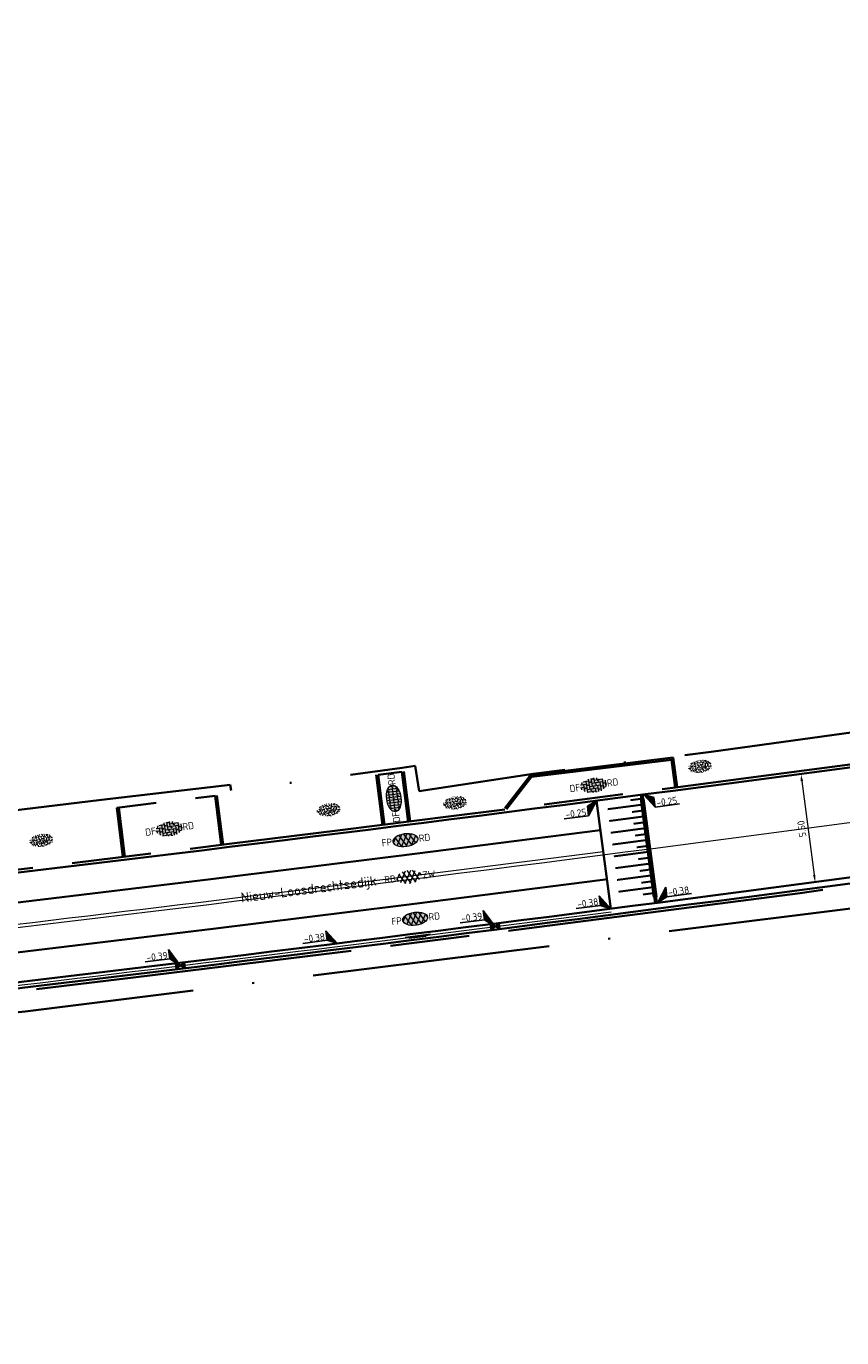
# Model space of a CAD drawing. Header units: metres. Extents: x 0 to 269924, y 0 to 933292.
# Tile 133 of 247: x 134138 to 134179, y 466501 to 466568. Entities that reach past the tile are written whole.
import ezdxf
from ezdxf import colors
from ezdxf.entities.mleader import LeaderData, LeaderLine
from ezdxf.enums import TextEntityAlignment as Align
from ezdxf.math import Vec2, Vec3

# ---------------------------------------------------------------- set-up
doc = ezdxf.new("R2010")
doc.units = ezdxf.units.M
for name, pattern in [('VH-OPSLUITBAND_100X200', [16, 8, -2, 4, -2]), ('VH-OPSLUITBAND_150X250', [24, 16, -2, 4, -2]), ('VW-1-1_STREEP', [2, 1, -1]), ('XX-HIDDEN', [4, 2, -2]), ('XX-PROJECTGRENS', [18, 12, -3, 0, -3])]:
    doc.linetypes.add(name, pattern=pattern)
doc.layers.add('N-WE-GR-GRAS-S', color=7, linetype='Continuous', lineweight=18, true_color=0x00a500)
doc.layers.add('N-WE-RI-HWA_KOLK-S', color=150, linetype='Continuous', lineweight=25, true_color=0x007fff)
for name, color, linetype, lineweight in [('N-WE-KG-GRENS_PROJECT-G', 7, 'XX-PROJECTGRENS', 35), ('N-WE-OG-BEBOUWING_STRAATNAAM-T25', 7, 'Continuous', 25), ('N-WE-VH-DREMPEL-G', 30, 'Continuous', 35), ('N-WE-VH-GOOT-S', 170, 'Continuous', 18), ('N-WE-VH-GOOT_STRAATBAKSTEEN-G', 170, 'Continuous', 35), ('N-WE-VH-KANTOPSLUITING_OPSLUITBAND_100X200-G', 150, 'VH-OPSLUITBAND_100X200', 35), ('N-WE-VH-KANTOPSLUITING_OPSLUITBAND_150X250-G', 150, 'VH-OPSLUITBAND_150X250', 35), ('N-WE-VH-KANTOPSLUITING_VOORKANTBAND-G', 50, 'Continuous', 35), ('N-WE-VH-MATERIAALGRENS-G', 7, 'XX-HIDDEN', 35), ('N-WE-VH-VERHARDING-T18', 10, 'Continuous', 18), ('N-WE-VH-VERHARDING_ASFALT-S', 7, 'Continuous', 18), ('N-WE-VH-VERHARDING_STRAATBAKSTEEN-S', 7, 'Continuous', 18), ('N-WE-VW-MARKERING_DWARS-G', 7, 'Continuous', 35), ('N-WE-VW-MARKERING_LANGS_STREEP_11_010-G', 7, 'VW-1-1_STREEP', 13), ('V-WE-VH-M', 7, 'Continuous', 18), ('X-XX-AL-HOOGTELABEL-S', 7, 'Continuous', 25)]:
    doc.layers.add(name, color=color, linetype=linetype, lineweight=lineweight)
doc.layers.add('X-XX-AL-HULPLIJN-G', color=30, linetype='Continuous', lineweight=18, plot=False)
doc.styles.add('NLCS-ISO', font='NLCS-ISO.ttf')
doc.styles.add('NLCS-ISO-M200-T18', font='NLCS-ISO.ttf', dxfattribs={"height": 0.36})
doc.styles.add('NLCS-ISO-M200-T25', font='NLCS-ISO.ttf', dxfattribs={"height": 0.5})
doc.dimstyles.new('NLCS-M200-T18-PIJL_L2_H2', dxfattribs={"dimscale": 0.2, "dimtxt": 2.5, "dimasz": 1.8, "dimexe": 2, "dimexo": 2, "dimgap": 0.7, "dimtad": 1, "dimzin": 0, "dimdsep": 46, "dimtxsty": 'NLCS-ISO-M200-T18', "dimcen": 0, "dimdle": 2, "dimclrd": 256, "dimclre": 256, "dimclrt": 10, "dimazin": 0, "dimtfac": 1, "dimtdec": 3, "dimtofl": 0, "dimtmove": 0, "dimatfit": 3, "dimfxl": 2, "dimfxlon": 1, "dimtfillclr": 256, "dimtolj": 1, "dimtzin": 0, "dimlwd": -1, "dimlwe": -1, "dimarcsym": 0})

# ---------------------------------------------------------------- blocks, each defined once
blk = doc.blocks.new('*U148')
for p, q in [((0, 0), (-2.52, -3.46)), ((-2.48, -1.06), (0, 0)), ((-2.52, -3.46), (-2.48, -1.06)), ((-8.73, -3.35), (-2.52, -3.46))]:
    blk.add_line(p, q)
blk.add_solid([(-2.48, -1.06), (0, 0), (-2.52, -3.46)])
at = {"style": 'NLCS-ISO'}
blk.add_attdef('...', text='', height=1.8, rotation=358.9842, dxfattribs=at).set_placement((-5.63, -3.83), align=Align.BOTTOM_CENTER)
blk = doc.blocks.new('*U149')
for p, q in [((-2.44, 1.23), (-2.4, 3.63)), ((-2.4, 3.63), (0, 0)), ((-8.64, 1.33), (-2.44, 1.23)), ((0, 0), (-2.44, 1.23))]:
    blk.add_line(p, q)
blk.add_solid([(-2.4, 3.63), (0, 0), (-2.44, 1.23)])
at = {"style": 'NLCS-ISO'}
blk.add_attdef('...', text='', height=1.8, rotation=359.0683, dxfattribs=at).set_placement((-5.55, 0.86), align=Align.BOTTOM_CENTER)
blk = doc.blocks.new('*D193')
at = {"layer": 'Defpoints', "color": 0, "transparency": 16777216}
for p in [(134173.014, 466529.384), (134177.938, 466524.483), (134173.729, 466523.931)]:
    blk.add_point(p, dxfattribs=at)
at = {"layer": 'V-WE-VH-M', "transparency": 16777216}
for p, q in [((134176.826, 466529.884), (134177.619, 466529.988)), ((134177.269, 466529.579), (134177.891, 466524.84)), ((134177.541, 466524.431), (134178.334, 466524.535))]:
    blk.add_line(p, q, dxfattribs=at)
for points in [[(134177.21, 466529.571), (134177.329, 466529.587), (134177.222, 466529.936)], [(134177.831, 466524.832), (134177.95, 466524.847), (134177.938, 466524.483)]]:
    blk.add_solid(points, dxfattribs=at)
at = {"layer": 'V-WE-VH-M', "color": 10, "transparency": 16777216, "insert": (134177.263, 466527.168), "char_height": 0.36, "attachment_point": 5, "rotation": 97.47304, "style": 'NLCS-ISO-M200-T18'}
blk.add_mtext('\\A1;5.50', dxfattribs=at)
blk = doc.blocks.new('SVH-GOOT_SYMBOOL-SO')
at = {"color": 7, "linetype": 'Continuous'}
for p, q in [((-0.206, 2.137), (-0.206, -2.217)), ((0, 2.669), (0, -2.669)), ((0.2, 3.125), (0.2, -3.359))]:
    blk.add_line(p, q, dxfattribs=at)
at = {"style": 'NLCS-ISO'}
blk.add_attdef('MATERIAAL', text='', height=1.8, dxfattribs=at).set_placement((-1.098, 0), align=Align.MIDDLE_RIGHT)
blk.add_attdef('KLEUR', text='', height=1.8, dxfattribs=at).set_placement((1.1, 0), align=Align.MIDDLE_LEFT)
blk = doc.blocks.new('*U219')
for p, q in [((2.44, -1.15), (0, 0)), ((0, 0), (2.4, -3.55)), ((2.4, -3.55), (2.44, -1.15)), ((8.6, -3.66), (2.4, -3.55))]:
    blk.add_line(p, q)
blk.add_solid([(2.44, -1.15), (0, 0), (2.4, -3.55)])
at = {"style": 'NLCS-ISO'}
blk.add_attdef('...', text='', height=1.8, rotation=358.9842, dxfattribs=at).set_placement((5.49, -4.03), align=Align.BOTTOM_CENTER)
blk = doc.blocks.new('*U218')
for p, q in [((2.52, 3.55), (0, 0)), ((2.48, 1.15), (2.52, 3.55)), ((0, 0), (2.48, 1.15)), ((8.68, 1.05), (2.48, 1.15))]:
    blk.add_line(p, q)
blk.add_solid([(2.52, 3.55), (0, 0), (2.48, 1.15)])
at = {"style": 'NLCS-ISO'}
blk.add_attdef('...', text='', height=1.8, rotation=359.0683, dxfattribs=at).set_placement((5.57, 0.68), align=Align.BOTTOM_CENTER)
blk = doc.blocks.new('*U520')
for p, q in [((-2.4, 2.1), (-2.33, 4.5)), ((-2.33, 4.5), (0, 0)), ((-8.6, 2.28), (-2.4, 2.1)), ((0, 0), (-2.4, 2.1))]:
    blk.add_line(p, q)
blk.add_solid([(-2.33, 4.5), (0, 0), (-2.4, 2.1)])
at = {"style": 'NLCS-ISO'}
blk.add_attdef('...', text='', height=1.8, rotation=358.377, dxfattribs=at).set_placement((-5.51, 1.77), align=Align.BOTTOM_CENTER)
blk = doc.blocks.new('N-SRI-KOLK_STRAAT_450X300-SO')
h = blk.add_hatch(color=256)
h.dxf.hatch_style = 1
h.paths.add_polyline_path([(0, 0), (-1.125, 0.75), (-1.125, -0.75)])
h.paths.add_polyline_path([(1.125, -0.75), (1.125, 0.75), (0, 0)])
for p, q in [((-1.125, -0.75), (1.125, 0.75)), ((1.125, -0.75), (-1.125, 0.75))]:
    blk.add_line(p, q)
at = {"flags": 128}
blk.add_lwpolyline([(-1.125, -0.75), (1.125, -0.75), (1.125, 0.75), (-1.125, 0.75)], close=True, dxfattribs=at)
blk = doc.blocks.new('SVH-SBS_DIKFORMAAT_ELLEBOOG_KL-SO')
h = blk.add_hatch(color=254)
edge = h.paths.add_edge_path()
edge.add_ellipse((1.09, 0.12), major_axis=(3.39, 0), ratio=0.533267, start_angle=0, end_angle=360)
for p, q in [((-2.3, 0), (-1.38, 0)), ((-2.13, 0.69), (-0.69, 0.69)), ((-1.38, 0.69), (-1.38, -1.12)), ((-1.35, 1.38), (0, 1.38)), ((-0.69, 1.38), (-0.69, -1.38)), ((0, 1.84), (0, -0.69)), ((0, 0), (2.76, 0)), ((0.69, 1.92), (0.69, 0)), ((0.69, 0.69), (3.45, 0.69)), ((1.38, 1.93), (1.38, 0.69)), ((1.38, 1.38), (3.54, 1.38)), ((2.07, 1.86), (2.07, 1.38)), ((2.76, 0.69), (2.76, -1.45)), ((3.45, 1.38), (3.45, -1.18)), ((4.14, 0.92), (4.14, -0.67)), ((4.14, 0), (4.48, 0)), ((-2.07, 0), (-2.07, -0.54)), ((-0.8, -1.38), (1.38, -1.38)), ((-0.69, -0.69), (2.07, -0.69)), ((0.69, -1.38), (0.69, -1.67)), ((1.38, -0.69), (1.38, -1.68)), ((2.07, 0), (2.07, -1.61)), ((2.76, -1.38), (2.98, -1.38)), ((3.45, -0.69), (4.12, -0.69))]:
    blk.add_line(p, q)
for centre in [(-0.35, 0.34), (0.34, 1.03), (1.03, 1.72), (1.72, 0.34), (2.41, 1.03), (3.79, 0.34), (-1.04, -0.35), (0.34, -1.04), (1.03, -0.35), (2.41, -1.04), (3.11, -0.35)]:
    blk.add_circle(centre, 0.0881)
for centre, start, end in [((-1.73, 1.03), 158.9124, 101.1902), ((1.72, -1.73), 59.0911, 132.3433)]:
    blk.add_arc(centre, 0.0881, start, end)
at = {"style": 'NLCS-ISO'}
blk.add_attdef('FORMAAT', text='', height=1.8, dxfattribs=at).set_placement((-2.3, 0.12), align=Align.MIDDLE_RIGHT)
blk.add_attdef('KLEUR', text='', height=1.8, dxfattribs=at).set_placement((4.49, 0.12), align=Align.MIDDLE_LEFT)
at = {"style": 'NLCS-ISO', "flags": 1}
blk.add_attdef('FUNCTIE', text='', height=1.8, dxfattribs=at).set_placement((0.12, -3.58), align=Align.MIDDLE_CENTER)
blk = doc.blocks.new('SVH-SBS_DIKFORMAAT_HALFST_KL-SO')
h = blk.add_hatch(color=254)
edge = h.paths.add_edge_path()
edge.add_ellipse((0.06, -0.03), major_axis=(3.39, 0), ratio=0.533267, start_angle=0, end_angle=360)
for p, q in [((-3.34, 0.03), (-3.11, 0.03)), ((-3.11, -0.69), (-3.11, 0.63)), ((-2.65, 1.06), (-2.42, 1.06)), ((-2.42, -1.27), (-2.42, 1.21)), ((-2.42, 0.03), (-1.73, 0.03)), ((-1.73, -1.57), (-1.73, 1.51)), ((-1.73, 1.06), (-1.04, 1.06)), ((-1.04, -1.74), (-1.04, 1.69)), ((-1.04, 0.03), (-0.35, 0.03)), ((-0.35, -1.83), (-0.35, 1.77)), ((-0.35, 1.06), (0.34, 1.06)), ((0.34, -1.83), (0.34, 1.78)), ((0.34, 0.03), (1.03, 0.03)), ((1.03, -1.76), (1.03, 1.71)), ((1.03, 1.06), (1.72, 1.06)), ((1.72, -1.6), (1.72, 1.55)), ((1.72, 0.03), (2.41, 0.03)), ((2.41, -1.33), (2.41, 1.27)), ((2.41, 1.06), (2.77, 1.06)), ((3.1, -0.82), (3.1, 0.77)), ((3.1, 0.03), (3.45, 0.03)), ((-2.8, -1.01), (-2.42, -1.01)), ((-1.73, -1.01), (-1.04, -1.01)), ((-0.35, -1.01), (0.34, -1.01)), ((1.03, -1.01), (1.72, -1.01)), ((2.41, -1.01), (2.91, -1.01))]:
    blk.add_line(p, q)
for centre in [(-2.76, 0), (-2.07, 1.03), (-1.38, 0), (-0.69, 1.03), (0, 0), (0.69, 1.03), (1.38, 0), (2.07, 1.03), (2.76, 0), (-2.07, -1.09), (-0.69, -1.09), (0.69, -1.04), (2.07, -1.04)]:
    blk.add_circle(centre, 0.0881)
blk.add_ellipse((0.06, -0.03), major_axis=(3.39, 0), ratio=0.533267)
at = {"style": 'NLCS-ISO'}
blk.add_attdef('FORMAAT', text='', height=1.8, dxfattribs=at).set_placement((-3.34, -0.03), align=Align.MIDDLE_RIGHT)
blk.add_attdef('KLEUR', text='', height=1.8, dxfattribs=at).set_placement((3.45, -0.03), align=Align.MIDDLE_LEFT)
at = {"style": 'NLCS-ISO', "flags": 1}
blk.add_attdef('FUNCTIE', text='', height=1.8, dxfattribs=at).set_placement((0.12, -3.58), align=Align.MIDDLE_CENTER)
blk = doc.blocks.new('SGR-GRAS_01-SO')
at = {"ltscale": 0.1}
for p, q in [((-1.96, -0.07), (-1.98, 0)), ((-1.93, 0.19), (-1.93, 0.24)), ((-1.89, 0.24), (-1.92, 0.25)), ((-1.67, 0.02), (-1.6, 0.04)), ((-1.6, 0.24), (-1.65, 0.29)), ((-1.53, 0.32), (-1.6, 0.35)), ((-1.45, 0.64), (-1.52, 0.66)), ((-1.52, 0.19), (-1.44, 0.19)), ((-1.47, 0.58), (-1.48, 0.65)), ((-1.43, 0.48), (-1.35, 0.5)), ((-1.36, 0.21), (-1.43, 0.23)), ((-1.42, 0.13), (-1.36, 0.17)), ((-1.38, 0.11), (-1.32, 0.16)), ((-1.37, 0.01), (-1.38, 0.08)), ((-1.33, 0.11), (-1.33, 0.19)), ((-1.3, 0.76), (-1.32, 0.77)), ((-1.28, 0.68), (-1.28, 0.76)), ((-1.17, 0.39), (-1.23, 0.43)), ((-1.17, 0.24), (-1.22, 0.29)), ((-1.15, 0.65), (-1.21, 0.7)), ((-1.11, 0.17), (-1.04, 0.19)), ((-1.03, 0.03), (-1.1, 0.07)), ((-0.94, 0.84), (-1, 0.88)), ((-0.97, 0.51), (-0.92, 0.57)), ((-0.89, 0.5), (-0.97, 0.52)), ((-0.94, 0.19), (-0.87, 0.19)), ((-0.92, 0.42), (-0.86, 0.46)), ((-0.89, 0.81), (-0.82, 0.81)), ((-0.87, 0.66), (-0.89, 0.73)), ((-0.8, 0.06), (-0.88, 0.08)), ((-0.87, 0.62), (-0.8, 0.64)), ((-0.8, 0.47), (-0.87, 0.51)), ((-0.75, 0.24), (-0.8, 0.29)), ((-0.77, 0.09), (-0.79, 0.16)), ((-0.73, 0.65), (-0.78, 0.7)), ((-0.74, 0.03), (-0.73, 0.11)), ((-0.67, 0.11), (-0.73, 0.14)), ((-0.69, 0.61), (-0.68, 0.68)), ((-0.58, 0.92), (-0.64, 0.96)), ((-0.56, 0.92), (-0.51, 0.97)), ((-0.56, 0.32), (-0.48, 0.34)), ((-0.44, 0.55), (-0.51, 0.59)), ((-0.43, 0.78), (-0.5, 0.8)), ((-0.42, 0.71), (-0.36, 0.74)), ((-0.34, 0.35), (-0.41, 0.37)), ((-0.32, 0.24), (-0.38, 0.29)), ((-0.31, 0.19), (-0.37, 0.22)), ((-0.37, 0.19), (-0.29, 0.19)), ((-0.31, 0.65), (-0.36, 0.7)), ((-0.32, 0.81), (-0.24, 0.81)), ((-0.32, 0.77), (-0.24, 0.79)), ((-0.28, 0.73), (-0.29, 0.81)), ((-0.21, 1), (-0.27, 1.03)), ((-0.24, 0.02), (-0.17, 0.04)), ((-0.18, 0.17), (-0.19, 0.24)), ((-0.08, 0.63), (-0.14, 0.67)), ((-0.14, -0.04), (-0.14, 0.03)), ((-0.09, 0.53), (-0.09, 0.6)), ((-0.08, 0.16), (-0.03, 0.21)), ((-0.07, 0.19), (0, 0.23)), ((0.06, 0.27), (-0.01, 0.3)), ((0, 0.47), (0.07, 0.49)), ((0.1, 0.24), (0.05, 0.29)), ((0.13, 0.64), (0.06, 0.66)), ((0.07, 0.99), (0.14, 1.03)), ((0.12, 0.65), (0.07, 0.7)), ((0.22, 0.2), (0.15, 0.22)), ((0.21, 0.19), (0.28, 0.19)), ((0.29, 0.71), (0.22, 0.75)), ((0.24, 0.92), (0.31, 0.94)), ((0.26, 0.81), (0.33, 0.81)), ((0.32, 0.81), (0.3, 0.89)), ((0.31, 0.17), (0.39, 0.19)), ((0.32, 0.57), (0.38, 0.62)), ((0.42, 0.34), (0.36, 0.38)), ((0.42, 0.25), (0.4, 0.32)), ((0.43, 0.48), (0.49, 0.51)), ((0.53, 0.24), (0.47, 0.29)), ((0.54, 0.65), (0.49, 0.7)), ((0.56, -0.02), (0.49, 0.02)), ((0.5, 0.45), (0.51, 0.53)), ((0.59, 0.93), (0.52, 0.94)), ((0.55, 0.62), (0.63, 0.64)), ((0.65, 0.79), (0.58, 0.83)), ((0.68, 0.49), (0.61, 0.51)), ((0.77, 0.05), (0.7, 0.07)), ((0.78, 0.42), (0.72, 0.46)), ((0.78, 0.19), (0.86, 0.19)), ((0.83, 0.81), (0.91, 0.81)), ((0.92, 0.06), (0.85, 0.09)), ((0.87, 0.31), (0.94, 0.33)), ((0.95, 0.24), (0.9, 0.29)), ((0.91, 0.89), (0.91, 0.92)), ((0.97, 0.65), (0.91, 0.7)), ((0.93, 0.76), (0.99, 0.8)), ((1.01, 0.87), (0.95, 0.91)), ((1.01, 0.33), (1, 0.4)), ((1.15, 0.78), (1.08, 0.8)), ((1.15, 0.5), (1.08, 0.54)), ((1.1, 0.38), (1.1, 0.45)), ((1.11, 0.77), (1.18, 0.79)), ((1.24, 0.34), (1.17, 0.36)), ((1.18, 0.01), (1.26, 0.03)), ((1.21, 0.21), (1.26, 0.26)), ((1.28, 0.14), (1.22, 0.17)), ((1.28, 0.25), (1.35, 0.29)), ((1.37, 0.24), (1.32, 0.29)), ((1.39, 0.65), (1.34, 0.7)), ((1.36, 0.19), (1.43, 0.19)), ((1.42, 0.46), (1.5, 0.48)), ((1.51, 0.58), (1.44, 0.62)), ((1.64, 0.21), (1.58, 0.25)), ((1.61, 0.41), (1.59, 0.48)), ((1.69, 0.3), (1.7, 0.37)), ((1.79, 0.19), (1.72, 0.21)), ((1.74, 0.16), (1.81, 0.18)), ((1.8, 0.24), (1.75, 0.29)), ((1.93, 0.19), (1.95, 0.19)), ((-1.92, -0.16), (-1.85, -0.12)), ((-1.82, -0.08), (-1.9, -0.06)), ((-1.76, -0.13), (-1.82, -0.09)), ((-1.78, -0.3), (-1.73, -0.25)), ((-1.62, -0.5), (-1.69, -0.46)), ((-1.63, -0.57), (-1.68, -0.52)), ((-1.61, -0.17), (-1.67, -0.11)), ((-1.57, -0.44), (-1.49, -0.44)), ((-1.54, -0.66), (-1.5, -0.64)), ((-1.4, -0.05), (-1.46, -0.01)), ((-1.38, -0.46), (-1.38, -0.39)), ((-1.35, -0.28), (-1.28, -0.26)), ((-1.27, -0.23), (-1.34, -0.21)), ((-1.26, -0.42), (-1.33, -0.38)), ((-1.27, -0.56), (-1.28, -0.48)), ((-1.21, -0.57), (-1.26, -0.52)), ((-1.18, -0.67), (-1.25, -0.65)), ((-1.19, -0.17), (-1.24, -0.11)), ((-1.13, -0.78), (-1.19, -0.75)), ((-1.06, -0.39), (-1, -0.35)), ((-1.04, -0.58), (-0.97, -0.57)), ((-0.99, -0.44), (-0.92, -0.44)), ((-0.9, -0.34), (-0.96, -0.3)), ((-0.9, -0.65), (-0.84, -0.6)), ((-0.84, -0.94), (-0.85, -0.93)), ((-0.78, -0.57), (-0.84, -0.52)), ((-0.76, -0.7), (-0.83, -0.67)), ((-0.76, -0.17), (-0.82, -0.11)), ((-0.8, -0.13), (-0.73, -0.11)), ((-0.71, -0.38), (-0.79, -0.36)), ((-0.79, -0.54), (-0.78, -0.46)), ((-0.72, -0.89), (-0.65, -0.87)), ((-0.71, -0.9), (-0.64, -0.86)), ((-0.62, -0.82), (-0.7, -0.8)), ((-0.67, -0.48), (-0.69, -0.4)), ((-0.53, -0.26), (-0.6, -0.22)), ((-0.58, -0.99), (-0.59, -0.97)), ((-0.57, -0.1), (-0.5, -0.06)), ((-0.49, -0.25), (-0.44, -0.19)), ((-0.48, -0.44), (-0.41, -0.42)), ((-0.4, -0.63), (-0.46, -0.59)), ((-0.38, -0.98), (-0.43, -0.93)), ((-0.42, -0.44), (-0.34, -0.44)), ((-0.36, -0.57), (-0.41, -0.52)), ((-0.34, -0.17), (-0.39, -0.11)), ((-0.26, -0.99), (-0.33, -0.95)), ((-0.25, -0.09), (-0.32, -0.07)), ((-0.17, -0.18), (-0.24, -0.14)), ((-0.16, -0.53), (-0.23, -0.51)), ((-0.21, -0.61), (-0.15, -0.58)), ((-0.19, -0.62), (-0.19, -0.54)), ((-0.17, -0.74), (-0.1, -0.72)), ((-0.07, -0.97), (-0.14, -0.95)), ((-0.04, -0.55), (-0.1, -0.51)), ((-0.08, -0.4), (-0.09, -0.32)), ((-0.01, -1.01), (0.04, -0.95)), ((0.05, -0.98), (0, -0.93)), ((0.07, -0.57), (0.01, -0.52)), ((0.02, -0.96), (0.01, -0.89)), ((0.08, -0.17), (0.03, -0.11)), ((0.1, -0.91), (0.03, -0.88)), ((0.07, -0.29), (0.14, -0.27)), ((0.19, -0.1), (0.13, -0.06)), ((0.16, -0.44), (0.23, -0.44)), ((0.17, -1.04), (0.22, -1.02)), ((0.31, -0.24), (0.24, -0.22)), ((0.33, -0.47), (0.26, -0.43)), ((0.29, -0.33), (0.35, -0.29)), ((0.4, -0.68), (0.32, -0.66)), ((0.39, -0.6), (0.45, -0.55)), ((0.39, -0.59), (0.46, -0.57)), ((0.4, -0.69), (0.41, -0.62)), ((0.46, -0.83), (0.4, -0.8)), ((0.47, -0.98), (0.42, -0.93)), ((0.49, -0.57), (0.44, -0.52)), ((0.45, -0.12), (0.46, -0.05)), ((0.51, -0.17), (0.45, -0.11)), ((0.52, -0.32), (0.5, -0.24)), ((0.62, -0.88), (0.6, -0.81)), ((0.63, -0.14), (0.7, -0.12)), ((0.69, -0.39), (0.62, -0.35)), ((0.64, -0.84), (0.71, -0.81)), ((0.7, -0.89), (0.77, -0.88)), ((0.73, -0.44), (0.81, -0.44)), ((0.82, -0.76), (0.76, -0.72)), ((0.78, -0.04), (0.85, 0)), ((0.86, -0.39), (0.79, -0.37)), ((0.8, -0.19), (0.85, -0.14)), ((0.86, -0.94), (0.84, -0.93)), ((0.91, -0.57), (0.86, -0.52)), ((0.93, -0.17), (0.88, -0.11)), ((0.95, -0.83), (0.88, -0.81)), ((0.94, -0.44), (1.01, -0.42)), ((1.05, -0.31), (0.99, -0.27)), ((1, -0.77), (1, -0.7)), ((1.05, -0.2), (1.05, -0.12)), ((1.11, -0.24), (1.1, -0.16)), ((1.19, -0.68), (1.12, -0.64)), ((1.14, -0.56), (1.21, -0.52)), ((1.21, -0.8), (1.2, -0.73)), ((1.33, -0.1), (1.26, -0.08)), ((1.26, -0.75), (1.33, -0.73)), ((1.34, -0.57), (1.29, -0.52)), ((1.36, -0.17), (1.3, -0.11)), ((1.31, -0.44), (1.38, -0.44)), ((1.42, -0.23), (1.35, -0.19)), ((1.42, -0.54), (1.35, -0.52)), ((1.55, -0.6), (1.49, -0.56)), ((1.5, -0.29), (1.57, -0.27)), ((1.64, -0.27), (1.65, -0.2)), ((1.64, -0.27), (1.7, -0.23)), ((1.68, -0.55), (1.74, -0.5)), ((1.71, -0.16), (1.69, -0.09)), ((1.78, -0.15), (1.71, -0.11)), ((1.71, -0.52), (1.71, -0.52)), ((1.78, -0.17), (1.73, -0.11)), ((1.88, -0.25), (1.81, -0.23))]:
    blk.add_line(p, q, dxfattribs=at)
at = {"ltscale": 0.1, "style": 'NLCS-ISO'}
blk.add_attdef('TYPE', text='', height=0.5, dxfattribs=at).set_placement((3.47, -0.02), align=Align.MIDDLE_CENTER)
blk = doc.blocks.new('SVH-ASFALT_KL-SO')
at = {"ltscale": 0.1}
for p, q in [((-3.32, -0.4), (-2.47, 1.08)), ((-1.25, -1.65), (-2.73, 0.92)), ((-2.51, -1.23), (-0.92, 1.53)), ((0.09, -1.73), (-1.71, 1.38)), ((-1.45, -1.61), (0.37, 1.54)), ((1.26, -1.54), (-0.53, 1.56)), ((-0.24, -1.74), (1.52, 1.29)), ((2.29, -1.09), (0.8, 1.48)), ((1.15, -1.58), (2.49, 0.75)), ((2.91, 0.06), (2.53, 0.71)), ((-2.96, -0.91), (-3.37, -0.2))]:
    blk.add_line(p, q, dxfattribs=at)
at = {"style": 'NLCS-ISO'}
blk.add_attdef('FUNCTIE_VERHARDING', text='', height=1.8, dxfattribs=at).set_placement((-3.62, -0.09), align=Align.MIDDLE_RIGHT)
blk.add_attdef('KLEUR', text='', height=1.8, dxfattribs=at).set_placement((3.17, -0.09), align=Align.MIDDLE_LEFT)
at = {"style": 'NLCS-ISO', "flags": 1}
blk.add_attdef('FUNCTIE', text='', height=1.8, dxfattribs=at).set_placement((0.12, -3.58), align=Align.MIDDLE_CENTER)
blk = doc.blocks.new('SVH-ASFALT_FP_KL-SO')
at = {"true_color": 0xa50000}
h = blk.add_hatch(color=14, dxfattribs=at)
h.dxf.hatch_style = 1
edge = h.paths.add_edge_path()
edge.add_ellipse((0, 0), major_axis=(0.631, 0), ratio=0.525613, start_angle=0, end_angle=360)
at = {"ltscale": 0.1}
for p, q in [((-0.619, -0.063), (-0.448, 0.233)), ((-0.204, -0.314), (-0.501, 0.201)), ((-0.457, -0.228), (-0.139, 0.323)), ((0.063, -0.33), (-0.296, 0.292)), ((-0.244, -0.305), (0.12, 0.325)), ((0.298, -0.292), (-0.061, 0.33)), ((-0.002, -0.331), (0.349, 0.276)), ((0.503, -0.2), (0.206, 0.313)), ((0.275, -0.298), (0.544, 0.168)), ((0.628, 0.028), (0.552, 0.16)), ((-0.547, -0.165), (-0.629, -0.023))]:
    blk.add_line(p, q, dxfattribs=at)
at = {"layer": 'X-XX-AL-HULPLIJN-G'}
blk.add_ellipse((0, 0), major_axis=(0.631, 0), ratio=0.525613, dxfattribs=at)
at = {"style": 'NLCS-ISO'}
blk.add_attdef('RB', text='', height=0.36, dxfattribs=at).set_placement((-0.679, 0), align=Align.MIDDLE_RIGHT)
blk.add_attdef('RD', text='', height=0.36, dxfattribs=at).set_placement((0.679, 0), align=Align.MIDDLE_LEFT)

msp = doc.modelspace()

# ---------------------------------------------------------------- linework, layer by layer
at = {"layer": 'N-WE-KG-GRENS_PROJECT-G', "flags": 128}
msp.add_lwpolyline([(133942.152, 466524.013), (133955.533, 466522.507), (133956.145, 466521.626), (133962.811, 466521.355), (133963.543, 466522.67), (133965.054, 466522.563), (133965.551, 466521.193), (133981.5, 466520.334), (133981.565, 466520.896), (133982.028, 466520.86), (133994.134, 466520.33), (133994.151, 466519.671), (134009.067, 466519.478), (134013.911, 466519.512), (134027.732, 466519.636), (134028.693, 466519.554), (134034.796, 466519.611), (134050.86, 466519.659), (134068.501, 466520.152), (134071.254, 466520.237), (134077.26, 466520.692), (134094.041, 466522.635), (134101.385, 466523.282), (134101.428, 466523.91), (134128.995, 466527.092), (134141.938, 466528.627), (134148.421, 466529.392), (134148.476, 466529.087), (134157.108, 466530.24), (134157.762, 466530.339), (134157.953, 466529.076), (134163.706, 466529.946), (134172.69, 466531.055), (134201.838, 466535.069), (134202.197, 466534.878), (134203.304, 466535.042), (134208.161, 466535.722), (134214.682, 466536.673), (134215.15, 466536.846), (134235.766, 466539.754), (134239.587, 466540.449), (134251.117, 466542.218), (134251.536, 466542.09), (134264.479, 466543.833), (134264.487, 466544.317), (134273.56, 466545.641), (134273.608, 466545.287), (134285.679, 466546.863), (134299.118, 466548.971), (134309.192, 466550.345), (134329.805, 466553.659), (134341.526, 466555.206), (134346.97, 466556.112), (134351.977, 466556.025), (134358.949, 466556.887), (134359.186, 466557.313), (134365.426, 466557.917), (134389.225, 466560.758), (134395.395, 466561.519), (134400.633, 466562.019), (134418.638, 466563.907), (134426.404, 466566.343), (134432.472, 466567.14), (134437.532, 466567.422), (134444.848, 466568.25), (134448.277, 466568.388), (134484.594, 466572.762), (134486.539, 466572.966), (134490.599, 466573.546), (134498.499, 466574.536), (134514.318, 466576.701), (134542.397, 466581.367), (134546.702, 466582.122), (134551.593, 466582.441), (134551.871, 466583.179), (134557.906, 466584.406), (134558.276, 466584.115), (134567.36, 466586.004), (134582.717, 466588.715), (134583.108, 466588.972), (134590.444, 466590.398), (134630.038, 466598.271), (134633.264, 466598.923), (134632.087, 466604.993), (134646.051, 466607.537), (134647.414, 466607.429), (134666.972, 466611.405), (134675.342, 466617.463), (134674.819, 466607.593), (134696.995, 466610.537), (134702.172, 466611.327), (134706.525, 466612.071), (134709.085, 466612.323), (134712.087, 466612.776), (134715, 466613.203), (134716.349, 466613.229), (134723.364, 466613.968), (134738.981, 466616.639), (134746.062, 466617.28), (134746.09, 466616.641), (134760.121, 466618.861), (134759.993, 466619.829), (134768.446, 466621.137), (134784.615, 466623.738), (134787.541, 466625.072), (134796.772, 466626.479), (134796.899, 466625.715), (134813.878, 466628.545), (134820.226, 466629.584), (134847.68, 466634.234), (134881.79, 466639.204), (134881.926, 466639.532), (134884.43, 466640.009), (134893.797, 466641.711), (134903.085, 466643.328), (134904.138, 466643.527), (134920.265, 466646.374), (134921.332, 466646.578), (134937.367, 466649.518), (134938.501, 466649.708), (134961.555, 466654.096), (134967.764, 466655.262), (134974.722, 466656.563), (134984.23, 466658.491), (134992.023, 466659.998), (134995.809, 466660.766), (135000.442, 466661.693), (135009.695, 466663.648), (135010.659, 466663.869), (135018.832, 466665.618), (135021.92, 466666.314), (135034.093, 466668.943), (135034.161, 466668.769), (135043.8, 466670.832), (135059.084, 466674.02), (135068.771, 466676.078), (135083.089, 466679.034), (135091.902, 466680.993), (135097.488, 466682.166), (135104.831, 466683.651), (135116.534, 466686.231), (135119.892, 466686.792), (135126.3, 466688.013), (135127.347, 466688.196), (135130.448, 466688.891), (135135.602, 466689.887), (135140.19, 466691.518), (135166.592, 466696.94), (135182.368, 466700.724), (135201.902, 466704.748), (135203.941, 466705.082), (135209.867, 466705.957), (135217.801, 466707.782), (135228.821, 466709.933), (135242.391, 466712.598), (135277.698, 466719.723), (135279.457, 466720.111), (135279.55, 466721.578), (135288.178, 466723.073), (135350.963, 466735.305), (135501.986, 466763.685), (135501.162, 466761.839), (135525.132, 466766.833), (135533.639, 466768.672), (135569.042, 466775.188), (135582.767, 466777.378), (135584.022, 466777.634), (135585.675, 466776.264, 0.01918), (135652.451, 466792.01), (135652.891, 466793.457), (135660.981, 466795.919), (135661.574, 466796.074), (135664.481, 466796.836), (135665.946, 466796.651), (135673.558, 466799.328), (135680.977, 466801.739), (135687.276, 466804.201), (135692.547, 466806.295), (135705.432, 466809.743), (135712.094, 466810.706), (135728.145, 466817.035), (135760.285, 466825.832), (135773.458, 466829.179), (135789.116, 466834.08), (135813.029, 466842.892), (135823.352, 466846.718), (135839.426, 466852.91), (135860.96, 466860.89), (135867.928, 466863.26), (135895.199, 466872.784), (135899.312, 466861.8), (135873.359, 466852.082), (135873.188, 466848.843), (135867.814, 466846.669), (135856.104, 466842.036), (135847.253, 466838.505), (135830.033, 466832.514), (135818.854, 466828.652), (135812.865, 466826.949), (135808.959, 466825.804), (135805.053, 466824.658), (135770.731, 466814.307), (135766.971, 466812.016), (135761.879, 466808.079), (135757.591, 466807.133), (135743.839, 466803.566), (135724.075, 466798.35), (135721.275, 466798.229), (135720.422, 466801.401), (135715.133, 466799.834), (135698.553, 466794.754), (135698.279, 466793.693), (135686.038, 466790.352), (135686.038, 466789.248), (135686.038, 466787.562), (135681.985, 466786.092), (135677.719, 466785.319), (135623.458, 466770.711), (135607.41, 466767.662), (135584.355, 466763.142), (135577.091, 466761.475), (135570.47, 466760.803), (135524.714, 466753.103), (135522.642, 466752.878), (135515.666, 466751.661), (135498.388, 466748.218), (135460.498, 466741.759), (135438.515, 466737.953), (135402.134, 466731.048), (135401.842, 466732.671), (135396.111, 466731.637), (135390.927, 466730.659), (135374.008, 466727.423), (135342.463, 466720.896), (135337.831, 466720.249), (135332.781, 466719.412), (135316.41, 466716.549), (135312.764, 466716.512), (135301.04, 466714.003), (135296.667, 466713.077), (135288.078, 466711.338), (135288.031, 466710.414), (135288.066, 466708.643), (135283.612, 466707.738), (135244.114, 466700.084), (135242.59, 466702.114), (135218.779, 466697.088), (135216.4, 466696.736), (135207.126, 466694.996), (135197.842, 466693.22), (135196.987, 466690.777), (135188.214, 466689.009), (135186.218, 466690.919), (135157.953, 466685.339), (135157.545, 466682.623), (135152.388, 466681.564), (135151.517, 466683.806), (135135.729, 466680.62), (135134.464, 466677.149), (135128.184, 466675.854), (135125.788, 466678.571), (135109.606, 466675.114), (135107.871, 466673.543), (135107.871, 466672.134), (135099.469, 466670.442), (135080.265, 466666.625), (135079.406, 466666.151), (135069.61, 466664.202), (135057.638, 466661.759), (135035.803, 466657.155), (135033.723, 466658.689), (135013.618, 466654.679), (135014.198, 466652.086), (135012.612, 466651.731), (135012.176, 466654.16), (134999.525, 466651.581), (134981.058, 466648.065), (134978.74, 466647.609), (134978.586, 466647.723), (134973.29, 466646.777), (134967.912, 466645.754), (134966.071, 466645.409), (134952.75, 466642.776), (134952.592, 466643.577), (134951.246, 466643.315), (134944.955, 466642.097), (134940.872, 466641.345), (134939.907, 466640.789), (134925.329, 466637.906), (134925.171, 466637.877), (134925.333, 466636.966), (134925.553, 466635.733), (134922.159, 466635.157), (134921.983, 466636.201), (134920.712, 466635.973), (134906.644, 466633.431), (134906.509, 466633.768), (134899.927, 466632.517), (134896.041, 466630.574), (134862.297, 466626.202), (134861.423, 466623.924), (134854.723, 466622.819), (134853.222, 466624.597), (134834.721, 466621.381), (134818.755, 466618.638), (134803.128, 466616.182), (134801.097, 466614.744), (134787.48, 466613.242), (134768.983, 466610.888), (134755.14, 466609.258), (134754.957, 466609.237), (134754.786, 466610.217), (134731.872, 466606.359), (134713.4, 466603.055), (134699.607, 466600.717), (134685.428, 466598.156), (134675.878, 466596.194), (134672.276, 466595.656), (134668.91, 466595.016), (134645.926, 466591.058), (134638.577, 466590.001), (134611.474, 466584.899), (134601.717, 466583.131), (134600.6, 466582.901), (134592.762, 466581.44), (134575.118, 466578.109), (134569.726, 466577.127), (134558.057, 466574.923), (134547.369, 466573.132), (134538.23, 466571.522), (134531.355, 466570.551), (134524.272, 466569.346), (134519.026, 466568.326), (134515.39, 466567.719), (134505.384, 466563.341), (134500.986, 466562.643), (134495.881, 466561.909), (134495.823, 466562.312), (134492.204, 466563.642), (134484.398, 466562.518), (134478.905, 466561.786), (134469.843, 466560.533), (134464.536, 466559.742), (134456.919, 466558.745), (134448.033, 466557.687), (134433.208, 466556.61), (134412.104, 466554.577), (134407.553, 466554.101), (134387.467, 466551.741), (134381.785, 466550.955), (134364.962, 466548.659), (134360.191, 466548.481), (134354.944, 466547.628), (134324.113, 466542.837), (134319.685, 466541.923), (134312.466, 466540.844), (134307.061, 466539.9), (134305.527, 466540.739), (134283.993, 466537.831), (134278.004, 466536.268), (134260.392, 466533.941), (134253.899, 466532.65), (134244.867, 466531.618), (134227.961, 466528.835), (134196.876, 466524.748), (134191.294, 466524.652), (134189.441, 466519.487), (134180.543, 466523.251), (134138.079, 466517.961), (134135.279, 466517.668), (134120.646, 466515.791), (134115.858, 466514.998), (134094.415, 466512.788), (134094.483, 466512.133), (134077.905, 466510.692), (134056.132, 466509.19), (134043.898, 466509.02), (134033.049, 466509.242), (134023.923, 466509.529), (134011.048, 466510.262), (134011.12, 466510.989), (133978.031, 466511.971), (133977.492, 466511.386), (133976.525, 466511.415), (133970.93, 466511.61), (133940.859, 466512.853), (133936.339, 466513.04), (133926.354, 466513.566), (133918.767, 466513.929), (133914.845, 466514.016), (133909.555, 466514.279), (133907.78, 466514.373), (133898.183, 466514.701), (133889.291, 466514.99), (133877.411, 466515.387), (133865.169, 466516.189), (133858.598, 466516.511), (133853.557, 466516.784), (133840.824, 466517.534), (133833.647, 466517.757), (133833.706, 466517.421), (133832.853, 466517.458), (133826.979, 466517.575), (133808.076, 466518.296), (133803.308, 466518.179), (133802.56, 466518.555), (133780.072, 466520.153), (133779.6, 466519.291), (133774.066, 466519.538), (133773.735, 466520.559), (133740.527, 466522.642), (133713.376, 466524.159), (133705.703, 466524.636), (133705.709, 466526.266), (133685.059, 466527.583), (133660.563, 466529.253), (133639.129, 466529.346), (133622.453, 466530.286), (133616.388, 466530.543), (133614.494, 466530.624), (133604.393, 466531.597), (133597.464, 466531.465), (133574.3, 466531.955), (133566.695, 466531.543), (133561.32, 466531.616), (133554.142, 466531.627), (133545.309, 466531.719), (133535.509, 466531.795), (133530.483, 466531.897), (133499.098, 466532.845), (133498.91, 466530.624), (133497.604, 466522.359), (133448.566, 466524.379), (133448.421, 466522.59), (133414.567, 466524.034), (133414.497, 466533.241), (133401.904, 466533.723), (133353.812, 466535.745), (133352.26, 466536.139), (133333.107, 466536.524), (133333.343, 466545.829), (133369.152, 466544.714), (133381.325, 466544.396), (133400.699, 466543.637), (133404.005, 466543.551), (133435.456, 466542.61), (133435.456, 466542.277), (133451.526, 466541.628), (133467.883, 466541.235), (133477.659, 466542.034), (133509.103, 466541.442), (133515.138, 466541.284), (133519.939, 466540.992), (133525.525, 466540.798), (133532.518, 466540.097), (133548.147, 466539.778), (133548.297, 466540.601), (133555.22, 466540.722), (133564.265, 466540.558), (133565.06, 466540.188), (133570.074, 466540.025), (133574.07, 466539.875), (133576.623, 466539.795), (133577.163, 466540.007), (133601.21, 466539.677), (133602.809, 466541.635), (133610.483, 466541.448), (133611.878, 466539.353), (133618.8, 466539.154), (133622.331, 466538.943), (133622.362, 466539.485), (133627.247, 466539.274), (133627.305, 466538.709), (133642.487, 466537.733), (133654.92, 466537.235), (133674.71, 466536.649), (133674.766, 466536.962), (133682.638, 466536.639), (133685.084, 466535.631), (133701.924, 466534.36), (133703.6, 466534.856), (133708.504, 466534.396), (133731.895, 466532.391), (133737.992, 466531.942), (133749.854, 466530.901), (133752.15, 466530.77), (133756.921, 466530.655), (133767.535, 466530.109), (133779.853, 466530.016), (133787.77, 466529.934), (133810.905, 466528.967), (133832.384, 466528.238), (133837.192, 466527.837), (133897.841, 466525.036)], format="xyb", close=True, dxfattribs=at)
at = {"layer": 'N-WE-VH-DREMPEL-G'}
msp.add_lwpolyline([(134167.626, 466523.136), (134166.906, 466528.589)], dxfattribs=at)
at = {"layer": 'N-WE-VH-GOOT_STRAATBAKSTEEN-G'}
msp.add_lwpolyline([(133341.192, 466538.034), (133548.299, 466533.099), (133604.484, 466532.752, -0.012398), (133694.641, 466528.294), (133747.111, 466524.328, 0.006097), (133941.572, 466515.108, 0.02139), (134085.33, 466514.138, 0.018724), (134137.889, 466519.445, 0.007401), (134227.449, 466531.463), (134342.22, 466547.549), (134354.896, 466549.127)], format="xyb", dxfattribs=at)
at = {"layer": 'N-WE-VH-KANTOPSLUITING_OPSLUITBAND_100X200-G'}
for points in [[(134162.29, 466528.219), (134163.573, 466529.879), (134170.782, 466530.769), (134170.978, 466529.269)], [(134157.183, 466530.063), (134157.5, 466527.54)], [(134155.794, 466529.888), (134156.111, 466527.366)], [(134147.759, 466528.852), (134148.064, 466526.367)], [(134142.702, 466528.232), (134143.003, 466525.75)]]:
    msp.add_lwpolyline(points, dxfattribs=at)
at = {"layer": 'N-WE-VH-KANTOPSLUITING_OPSLUITBAND_150X250-G', "flags": 128}
for points in [[(133803.113, 466520.735, 0.00434), (133941.553, 466514.658, 0.021391), (134085.352, 466513.689, 0.018725), (134137.947, 466518.998, 0.0074), (134227.513, 466531.018), (134342.279, 466547.103), (134357.862, 466549.043), (134370.399, 466550.491), (134396.702, 466553.651), (134410.894, 466555.167), (134423.677, 466556.499), (134434.291, 466557.562), (134443.264, 466558.511), (134460.798, 466560.369), (134480.489, 466562.873), (134486.856, 466563.749), (134497.101, 466565.414), (134501.62, 466566.211)], [(133858.873, 466524.109), (133862.869, 466523.923, 0.002476), (133941.812, 466520.753, 0.021385), (134085.05, 466519.782, 0.018716), (134137.166, 466525.049, 0.007407), (134226.64, 466537.055), (134341.479, 466553.15), (134357.135, 466555.1), (134369.685, 466556.55), (134396.014, 466559.712), (134410.254, 466561.233), (134423.057, 466562.567), (134434.075, 466563.671), (134435.475, 466563.82), (134445.045, 466564.834), (134456.115, 466566.007), (134460.09, 466566.428)]]:
    msp.add_lwpolyline(points, format="xyb", dxfattribs=at)
at = {"layer": 'N-WE-VH-KANTOPSLUITING_VOORKANTBAND-G', "flags": 128}
for points in [[(133803.121, 466520.885, 0.00434), (133941.56, 466514.808, 0.02139), (134085.345, 466513.838, 0.018725), (134137.927, 466519.147, 0.0074), (134227.492, 466531.166), (134342.26, 466547.251), (134357.844, 466549.192), (134370.381, 466550.64), (134396.685, 466553.8), (134410.879, 466555.316), (134423.662, 466556.648), (134434.337, 466557.718), (134443.187, 466558.654), (134460.781, 466560.518), (134480.47, 466563.022), (134486.834, 466563.897), (134497.076, 466565.562), (134611.302, 466585.708), (134638.644, 466590.605), (134674.736, 466596.922), (134713.523, 466603.885), (134725.136, 466605.892), (134795.068, 466617.445), (134824.131, 466622.682)], [(134683.128, 466604.321), (134673.723, 466602.633), (134637.633, 466596.316), (134610.287, 466591.418), (134496.107, 466571.28), (134485.974, 466569.633), (134479.709, 466568.772), (134476.477, 466568.361), (134460.109, 466566.28), (134456.131, 466565.858), (134444.999, 466564.678), (134435.552, 466563.677), (134434.09, 466563.522), (134423.072, 466562.418), (134410.27, 466561.084), (134396.031, 466559.563), (134369.703, 466556.401), (134357.153, 466554.951), (134341.499, 466553.001), (134226.661, 466536.907, -0.007407), (134137.185, 466524.9, -0.018717), (134085.057, 466519.632, -0.021385), (133941.805, 466520.603, -0.002476), (133862.862, 466523.773)]]:
    msp.add_lwpolyline(points, format="xyb", dxfattribs=at)
for points in [[(134157.084, 466530.05), (134157.4, 466527.528)], [(134162.369, 466528.158), (134163.627, 466529.785), (134170.696, 466530.657), (134170.879, 466529.256)], [(134155.893, 466529.901), (134156.21, 466527.378)], [(134147.66, 466528.84), (134147.965, 466526.355)], [(134142.802, 466528.244), (134143.102, 466525.762)]]:
    msp.add_lwpolyline(points, dxfattribs=at)
at = {"layer": 'N-WE-VH-MATERIAALGRENS-G'}
for points in [[(134155.893, 466529.901), (134157.084, 466530.05)], [(134142.702, 466528.232), (134147.66, 466528.84)]]:
    msp.add_lwpolyline(points, dxfattribs=at)
at = {"layer": 'N-WE-VW-MARKERING_DWARS-G'}
for points, const_width in [([(134168.618, 466528.613), (134169.114, 466528.679)], 0.1), ([(134169.907, 466523.432), (134169.187, 466528.887)], 0.2), ([(134167.468, 466528.159), (134169.153, 466528.381)], 0.1), ([(134168.697, 466528.018), (134169.192, 466528.084)], 0.1), ([(134167.546, 466527.564), (134169.232, 466527.786)], 0.1), ([(134168.775, 466527.424), (134169.271, 466527.489)], 0.1), ([(134167.625, 466526.969), (134169.31, 466527.192)], 0.1), ([(134168.854, 466526.829), (134169.349, 466526.894)], 0.1), ([(134167.703, 466526.374), (134169.389, 466526.597)], 0.1), ([(134168.932, 466526.234), (134169.428, 466526.299)], 0.1), ([(134167.782, 466525.779), (134169.467, 466526.002)], 0.1), ([(134167.86, 466525.185), (134169.546, 466525.407)], 0.1), ([(134169.011, 466525.639), (134169.506, 466525.704)], 0.1), ([(134167.939, 466524.59), (134169.624, 466524.812)], 0.1), ([(134169.089, 466525.044), (134169.585, 466525.11)], 0.1), ([(134168.017, 466523.995), (134169.703, 466524.217)], 0.1), ([(134169.168, 466524.449), (134169.663, 466524.515)], 0.1), ([(134169.246, 466523.854), (134169.742, 466523.92)], 0.1)]:
    msp.add_lwpolyline(points, dxfattribs=dict(at, const_width=const_width))
at = {"layer": 'N-WE-VW-MARKERING_LANGS_STREEP_11_010-G', "ltscale": 5, "const_width": 0.1, "flags": 128}
for points in [[(133770.22, 466526.99, 0.00538), (133941.742, 466519.104, 0.021386), (134085.132, 466518.133, 0.018719), (134137.377, 466523.412, 0.002456), (134167.103, 466527.102, 0.002456)], [(134167.43, 466524.623, -0.002455), (134137.697, 466520.933, -0.018722), (134085.256, 466515.636, -0.021389), (133941.636, 466516.606, -0.00538), (133770.074, 466524.494, -0.00538)]]:
    msp.add_lwpolyline(points, format="xyb", dxfattribs=at)
at = {"layer": 'X-XX-AL-HULPLIJN-G'}
for points in [[(133346.847, 466537.75), (133548.297, 466532.949), (133604.481, 466532.602, -0.012398), (133694.63, 466528.144), (133747.101, 466524.179, 0.000968), (133777.966, 466522.398, 0.005129), (133941.566, 466514.958, 0.02139), (134085.337, 466513.988, 0.018724), (134137.908, 466519.296, 0.002454), (134167.645, 466522.987)], [(134135.514, 466521.894, 0.000726), (134137.537, 466522.172, 0.007404), (134227.055, 466534.185), (134252.127, 466537.699)], [(134167.251, 466526.012, -0.002456), (134137.518, 466522.321, -0.01872), (134085.186, 466517.035, -0.021387), (133941.695, 466518.005, -0.005255), (133774.149, 466525.666, -0.005255)]]:
    msp.add_lwpolyline(points, format="xyb", dxfattribs=at)
for points in [[(134169.114, 466528.679), (134169.769, 466523.718)], [(134169.967, 466523.744), (134169.312, 466528.705)]]:
    msp.add_lwpolyline(points, dxfattribs=at)

# ---------------------------------------------------------------- block references
at = {"layer": 'N-WE-GR-GRAS-S', "xscale": 0.2999999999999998, "yscale": 0.2999999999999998, "zscale": 0.2999999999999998, "rotation": 8.5}
for p in [(134172.146, 466530.318), (134159.785, 466528.476), (134153.409, 466528.125), (134138.914, 466526.587)]:
    msp.add_blockref('SGR-GRAS_01-SO', p, dxfattribs=at)
at = {"layer": 'N-WE-RI-HWA_KOLK-S', "xscale": 0.2, "yscale": 0.2, "zscale": 0.2}
for p, rotation in [((134161.789, 466522.237), 7.246707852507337), ((134145.912, 466520.26), 6.946413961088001)]:
    msp.add_blockref('N-SRI-KOLK_STRAAT_450X300-SO', p, dxfattribs=dict(at, rotation=rotation))
at = {"layer": 'N-WE-VH-GOOT-S', "xscale": 0.2, "yscale": 0.2, "zscale": 0.2, "rotation": 97.18701702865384}
msp.add_blockref('SVH-GOOT_SYMBOOL-SO', (134157.871, 466521.741), dxfattribs=at)
at = {"layer": 'N-WE-VH-VERHARDING_ASFALT-S', "rotation": 7.172938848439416}
for p in [(134157.269, 466526.601), (134157.761, 466522.631)]:
    msp.add_blockref('SVH-ASFALT_FP_KL-SO', p, dxfattribs=at).add_auto_attribs({'RD': 'RD', 'RB': 'FP'})
at = {"layer": 'N-WE-VH-VERHARDING_ASFALT-S', "xscale": 0.2, "yscale": 0.2, "zscale": 0.2, "rotation": 7.174582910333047}
msp.add_blockref('SVH-ASFALT_KL-SO', (134157.496, 466524.768), dxfattribs=at).add_auto_attribs({'FUNCTIE_VERHARDING': 'RB', 'KLEUR': 'ZW'})
at = {"layer": 'N-WE-VH-VERHARDING_STRAATBAKSTEEN-S', "xscale": 0.2, "yscale": 0.2, "zscale": 0.2}
for name, p, rotation in [('SVH-SBS_DIKFORMAAT_HALFST_KL-SO', (134156.676, 466528.691), 97.15483046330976), ('SVH-SBS_DIKFORMAAT_ELLEBOOG_KL-SO', (134166.546, 466529.312), 8.452767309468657), ('SVH-SBS_DIKFORMAAT_ELLEBOOG_KL-SO', (134145.135, 466527.111), 8.452767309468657)]:
    msp.add_blockref(name, p, dxfattribs=dict(at, rotation=rotation)).add_auto_attribs({'FORMAAT': 'DF', 'KLEUR': 'RD'})
at = {"layer": 'X-XX-AL-HOOGTELABEL-S', "xscale": 0.2, "yscale": 0.2, "zscale": 0.2}
for name, p, rotation, values in [('*U219', (134169.286, 466528.9), 8.452767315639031, {'...': '-0.25'}), ('*U148', (134166.906, 466528.589), 8.452767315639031, {'...': '-0.25'}), ('*U218', (134170.006, 466523.444), 8.452767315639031, {'...': '-0.38'}), ('*U149', (134167.626, 466523.136), 8.452767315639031, {'...': '-0.38'}), ('*U520', (134161.789, 466522.237), 8.682458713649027, {'...': '-0.39'}), ('*U149', (134153.834, 466521.377), 8.452767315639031, {'...': '-0.38'}), ('*U520', (134145.912, 466520.26), 8.682458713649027, {'...': '-0.39'})]:
    msp.add_blockref(name, p, dxfattribs=dict(at, rotation=rotation)).add_auto_attribs(values)

# ---------------------------------------------------------------- texts
at = {"layer": 'N-WE-OG-BEBOUWING_STRAATNAAM-T25', "style": 'NLCS-ISO-M200-T25'}
msp.add_text('Nieuw-Loosdrechtsedijk', height=0.5, rotation=7.2, dxfattribs=at).set_placement((134152.389, 466524.13), align=Align.MIDDLE_CENTER)

# ---------------------------------------------------------------- dimensions: what is measured, and where the dimension line sits
at = {"layer": 'V-WE-VH-M'}
dim = msp.add_aligned_dim(p1=(134173.014, 466529.384), p2=(134173.729, 466523.931), distance=4.245, dimstyle='NLCS-M200-T18-PIJL_L2_H2', dxfattribs=at)
dim.commit()
dim.dimension.update_dxf_attribs({"geometry": '*D193', "text_midpoint": (134177.263, 466527.168)})

# ---------------------------------------------------------------- leaders
at = {"layer": 'N-WE-VH-VERHARDING-T18'}
ml = msp.add_multileader_mtext('Standard', dxfattribs=at)
ml.set_content('', color=256, style='NLCS-ISO-M200-T18')
ml.set_leader_properties(color=256, linetype='ByLayer', lineweight=-1)
ml.build(insert=Vec2(0, 0))
ml.multileader.update_dxf_attribs({"has_dogleg": 0, "text_left_attachment_type": 5, "text_right_attachment_type": 5, "dogleg_length": 0.36, "arrow_head_size": 0.36})
ctx = ml.context
ctx.base_point, ctx.char_height, ctx.arrow_head_size, ctx.landing_gap_size, ctx.plane_origin = Vec3(135697.392, 466805.766), 0.36, 0.36, 0.18, Vec3(135695.697, 466805.189)
ctx.left_attachment, ctx.right_attachment = 5, 5
notes = []
notes.append((ctx, [(0, (0, 0, 0), (0, 0), (1, 0), 1, [])]))
ctx.mtext.insert, ctx.mtext.rotation, ctx.mtext.flow_direction = Vec3(135697.572, 466806.126), -0.147529, 5
for ctx, leaders in notes:
    for number, flags, end, landing, length, lines in leaders:
        leader = LeaderData()
        leader.index, (leader.has_last_leader_line, leader.has_dogleg_vector, leader.attachment_direction) = number, flags
        leader.last_leader_point, leader.dogleg_vector, leader.dogleg_length = Vec3(end), Vec3(landing), length
        for number, points, colour, breaks in lines:
            line = LeaderLine()
            line.index, line.vertices, line.color, line.breaks = number, Vec3.list(points), colors.encode_raw_color(colour), breaks
            leader.lines.append(line)
        ctx.leaders.append(leader)

doc.saveas('drawing.dxf')
